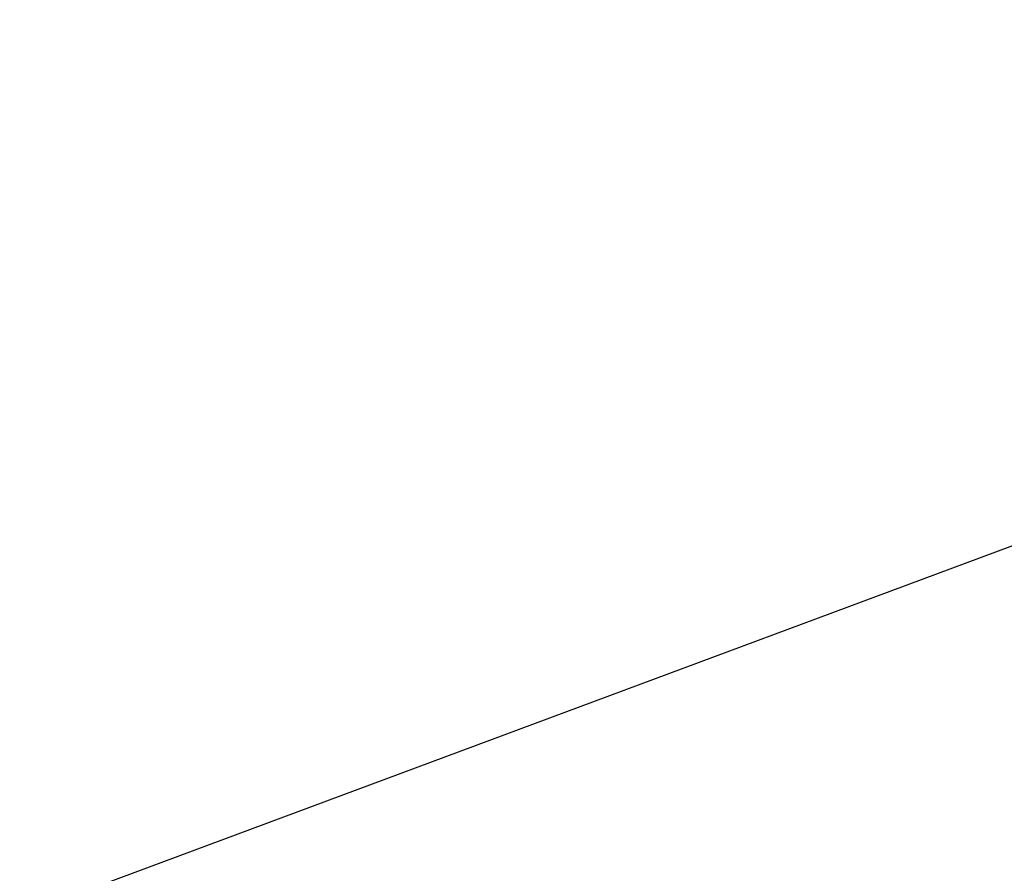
# Model space of a CAD drawing. Header units: metres. Extents: x 132493 to 135358, y 502695 to 503216.
# Tile 32 of 37: x 133378 to 133432, y 503169 to 503216. Entities that reach past the tile are written whole.
import ezdxf

# ---------------------------------------------------------------- set-up
doc = ezdxf.new("R2010")
doc.units = ezdxf.units.M
doc.layers.get('Defpoints').update_dxf_attribs({"color": 3})

msp = doc.modelspace()

# ---------------------------------------------------------------- linework, layer by layer
at = {"layer": 'Defpoints', "elevation": -7055.849716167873, "flags": 128}
msp.add_lwpolyline([(133328.9498792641, 503148.7472307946), (133508.6880996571, 503215.6908478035), (133536.9942901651, 503139.6910059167), (133357.256069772, 503072.7473889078)], close=True, dxfattribs=at)

doc.saveas('drawing.dxf')
